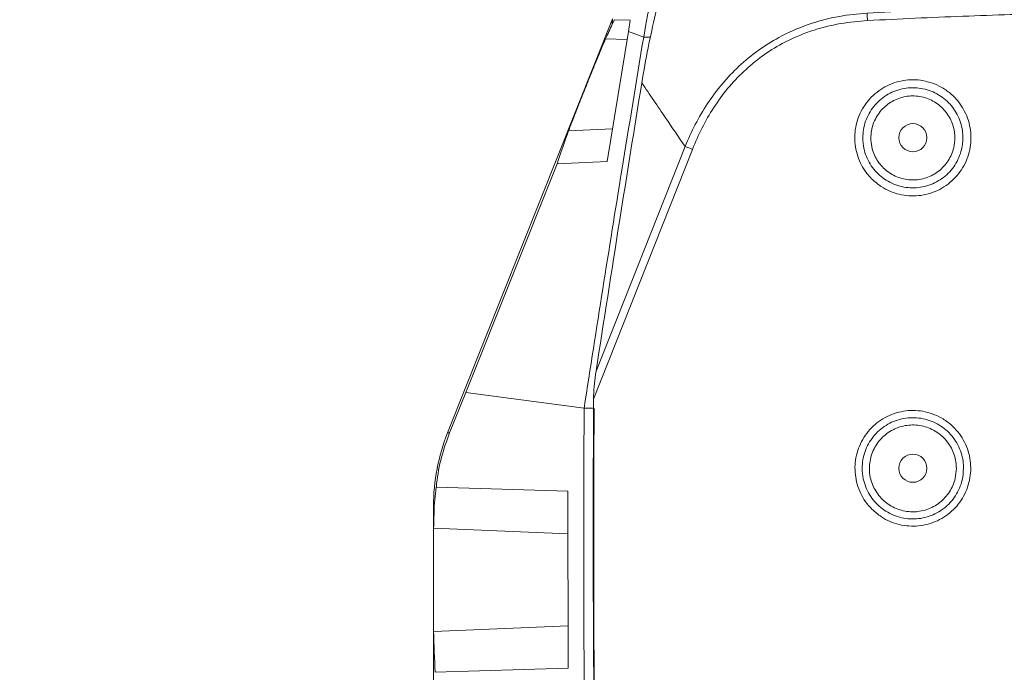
# Model space of a CAD drawing. Header units: millimetres. Extents: x 0 to 16820, y 0 to 11880.
# Tile 104 of 120: x 13419 to 13657, y 8375 to 8533. Entities that reach past the tile are written whole.
import ezdxf

# ---------------------------------------------------------------- set-up
doc = ezdxf.new("R2010")
doc.units = ezdxf.units.MM
doc.header["$LTSCALE"] = 20
doc.linetypes.add('PHANTOM', pattern=[12.7, 6.35, -1.27, 1.27, -1.27, 1.27, -1.27])

msp = doc.modelspace()

# ---------------------------------------------------------------- linework, layer by layer
at = {"color": 7, "linetype": 'Continuous', "lineweight": 0}
for p, q in [((13562.15, 8533.22), (13522.24, 8433.02)), ((13562.62, 8533.03), (13562.07, 8531.92)), ((13566.43, 8532.88), (13562.62, 8533.03)), ((13566.01, 8530.21), (13566.43, 8532.88)), ((13560.84, 8498.74), (13566.01, 8530.21)), ((13569.69, 8528.84), (13566.01, 8530.21)), ((13570.19, 8531.89), (13569.69, 8528.84)), ((13571.34, 8528.82), (13569.69, 8528.84)), ((13548.72, 8498.17), (13560.84, 8498.74)), ((13526.66, 8442.77), (13548.72, 8498.17)), ((13522.72, 8433.02), (13526.66, 8442.77)), ((13555.26, 8439.02), (13526.66, 8442.77)), ((13557.69, 8439.01), (13555.26, 8439.02)), ((13519.5, 8419.9), (13519.03, 8415.26)), ((13519.5, 8419.9), (13551.35, 8418.89)), ((13551.35, 8418.89), (13551.45, 8376.1)), ((13518.83, 8415.26), (13518.83, 8328.44)), ((13551.45, 8376.1), (13519.27, 8375.08))]:
    msp.add_line(p, q, dxfattribs=at)
at = {"color": 8, "linetype": 'Continuous', "lineweight": 0}
for p, q in [((13560.47, 8528.41), (13565.68, 8528.2)), ((13551.52, 8506.14), (13562.13, 8506.59)), ((13581.48, 8501.65), (13557.57, 8441.21)), ((13558.16, 8447.93), (13579.7, 8502.33)), ((13522.24, 8433.02), (13522.72, 8433.02)), ((13519.03, 8415.26), (13518.83, 8415.26)), ((13518.88, 8409.96), (13551.38, 8408.59)), ((13518.88, 8384.98), (13551.43, 8386.34))]:
    msp.add_line(p, q, dxfattribs=at)
at = {"color": 8, "linetype": 'Continuous', "lineweight": 0, "flags": 128}
msp.add_lwpolyline([(13623.85, 8532.82), (13623.84, 8533.07), (13623.82, 8533.32), (13623.81, 8533.56), (13623.8, 8533.8), (13623.79, 8534.03), (13623.77, 8534.25), (13623.76, 8534.46), (13623.75, 8534.65)], dxfattribs=at)
at = {"color": 7, "linetype": 'Continuous', "lineweight": 0, "flags": 128}
for points in [[(13555.26, 8439.02), (13555.2, 8426.02), (13555.18, 8413.01), (13555.18, 8400.01), (13555.22, 8387), (13555.3, 8374), (13555.4, 8361), (13555.54, 8347.99), (13555.72, 8334.99)], [(13558.14, 8335.04), (13557.97, 8348.04), (13557.83, 8361.03), (13557.73, 8374.03), (13557.65, 8387.02), (13557.61, 8400.02), (13557.61, 8413.02), (13557.63, 8426.01), (13557.69, 8439.01)]]:
    msp.add_lwpolyline(points, dxfattribs=at)
at = {"color": 7, "linetype": 'Continuous', "lineweight": 0}
for centre in [(13634.83, 8504.47), (13634.83, 8424.47)]:
    msp.add_circle(centre, 3.4, dxfattribs=at)
at = {"color": 7, "linetype": 'Continuous', "lineweight": 30}
msp.add_arc((13699.83, 7139.47), 2337.88, 300, 180, dxfattribs=at)
at = {"color": 7, "linetype": 'PHANTOM', "lineweight": 30}
msp.add_arc((13699.83, 7139.47), 1536.4, 353.21587, 126.78413, dxfattribs=at)
at = {"color": 8, "linetype": 'Continuous', "lineweight": 0}
msp.add_arc((13540.56, 8398.45), 111.01, 68.3717, 69.358, dxfattribs=at)
at = {"color": 7, "linetype": 'Continuous', "lineweight": 0}
msp.add_arc((13566.83, 8415.26), 48, 158.2828, 180, dxfattribs=at)
for centre, major_axis, ratio, start_param, end_param in [((17479.78, 7414.64), (3932.27, -1077.64), 0.246712, 3.099748, 3.10353), ((16753.11, 9236.38), (3212.34, 880.34), 0.246712, 2.968022, 2.976595), ((16682.62, 8409.47), (0, 4000), 0.781286, 1.562859, 1.588157), ((17079.83, 7503.02), (3553.05, -963), 0.246973, 3.19774, 3.203425), ((17079.83, 9291.91), (3553.05, 963), 0.246973, 3.07976, 3.090395)]:
    msp.add_ellipse(centre, major_axis=major_axis, ratio=ratio, start_param=start_param, end_param=end_param, dxfattribs=at)
for points, knots in [([(13577.04, 8550.11), (13576.23, 8547.55), (13574.61, 8542.43), (13572.53, 8534.42), (13570.69, 8526.21), (13569.72, 8520.59), (13569.23, 8517.77)], [0, 0, 0, 0, 0.247827, 0.496533, 0.747843, 1, 1, 1, 1]), ([(13573.27, 8537.04), (13572.95, 8537.13), (13572.55, 8537.24), (13572.02, 8537.21), (13571.77, 8537.12), (13571.55, 8536.94), (13571.19, 8536.36), (13570.72, 8534.65), (13570.41, 8533.05), (13570.19, 8531.89)], [0, 0, 0, 0, 0.165574, 0.216345, 0.25136, 0.28669, 0.330643, 0.515927, 1, 1, 1, 1]), ([(13551.52, 8506.14), (13551.66, 8506.5), (13551.93, 8507.22), (13552.71, 8509.25), (13553.73, 8511.83), (13554.86, 8514.68), (13555.89, 8517.24), (13556.78, 8519.46), (13557.61, 8521.52), (13558.43, 8523.53), (13559.2, 8525.41), (13559.83, 8526.93), (13560.24, 8527.89), (13560.41, 8528.29), (13560.47, 8528.41)], [0, 0, 0, 0, 0.092759, 0.184528, 0.276677, 0.360699, 0.449624, 0.517534, 0.585537, 0.676875, 0.768314, 0.861655, 0.955006, 1, 1, 1, 1]), ([(13569.69, 8528.84), (13567.93, 8518.11), (13564.58, 8497.8), (13559.77, 8467.86), (13556.77, 8448.64), (13555.26, 8439.02)], [0, 0, 0, 0, 0.358917, 0.679455, 1, 1, 1, 1]), ([(13569.23, 8517.77), (13567.42, 8506.57), (13563.67, 8483.32), (13560.04, 8460.01), (13558.16, 8447.93)], [0, 0, 0, 0, 0.481542, 1, 1, 1, 1]), ([(13558.16, 8447.93), (13558.03, 8446.95), (13557.76, 8444.99), (13557.6, 8442.73), (13557.58, 8441.47), (13557.57, 8441.21)], [0, 0, 0, 0, 0.441851, 0.887495, 1, 1, 1, 1]), ([(13522.72, 8433.02), (13522.02, 8431.09), (13520.61, 8427.18), (13519.79, 8422.65), (13519.53, 8420.2), (13519.5, 8419.9)], [0, 0, 0, 0, 0.461654, 0.93595, 1, 1, 1, 1]), ([(13518.88, 8384.98), (13518.87, 8385.18), (13518.86, 8385.65), (13518.86, 8386.78), (13518.85, 8388.25), (13518.84, 8389.93), (13518.84, 8391.73), (13518.84, 8394.15), (13518.84, 8397.28), (13518.84, 8400.86), (13518.84, 8404.16), (13518.85, 8406.65), (13518.86, 8408.41), (13518.87, 8409.4), (13518.87, 8409.81), (13518.88, 8409.96)], [0, 0, 0, 0, 0.059617, 0.136308, 0.212922, 0.274026, 0.335071, 0.397599, 0.495314, 0.593109, 0.690357, 0.798536, 0.877739, 0.957022, 1, 1, 1, 1])]:
    msp.add_open_spline(points, degree=3, knots=knots, dxfattribs=at)
at = {"color": 8, "linetype": 'Continuous', "lineweight": 0}
for points, knots in [([(13579.7, 8502.33), (13580.49, 8504.13), (13582.07, 8507.72), (13585.08, 8512.78), (13588.59, 8517.54), (13592.68, 8521.85), (13597.29, 8525.64), (13602.85, 8529.16), (13609.46, 8532.03), (13616.68, 8533.97), (13621.51, 8534.44), (13623.75, 8534.65)], [0, 0, 0, 0, 0.101613, 0.203442, 0.304941, 0.407837, 0.511118, 0.613964, 0.748573, 0.883265, 1, 1, 1, 1]), ([(13623.75, 8534.65), (13631.4, 8535.03), (13646.71, 8535.78), (13669.69, 8536.44), (13692.69, 8536.75), (13715.73, 8536.67), (13738.78, 8536.23), (13761.86, 8535.4), (13784.93, 8534.22), (13800.3, 8533.12), (13807.98, 8532.56)], [0, 0, 0, 0, 0.124669, 0.249338, 0.374138, 0.498939, 0.624137, 0.749336, 0.874668, 1, 1, 1, 1]), ([(13807.84, 8530.73), (13800.2, 8531.28), (13784.94, 8532.38), (13762.01, 8533.55), (13739.05, 8534.38), (13716.05, 8534.83), (13693.02, 8534.91), (13669.96, 8534.61), (13646.9, 8533.95), (13631.53, 8533.2), (13623.85, 8532.82)], [0, 0, 0, 0, 0.124669, 0.249337, 0.374137, 0.498938, 0.624136, 0.749335, 0.874668, 1, 1, 1, 1]), ([(13562.07, 8531.92), (13562.09, 8532.27), (13562.14, 8532.97), (13562.16, 8533.32), (13562.15, 8533.22), (13562.15, 8533.21)], [0, 0, 0, 0, 0.475176, 0.9505951, 1, 1, 1, 1]), ([(13623.85, 8532.82), (13621.68, 8532.63), (13617.01, 8532.23), (13610.02, 8530.41), (13603.64, 8527.68), (13598.28, 8524.29), (13593.85, 8520.62), (13589.92, 8516.44), (13586.57, 8511.81), (13583.71, 8506.88), (13582.22, 8503.39), (13581.48, 8501.65)], [0, 0, 0, 0, 0.1170066, 0.2515518, 0.3860021, 0.4886071, 0.5916707, 0.6943316, 0.7960643, 0.8981418, 1, 1, 1, 1]), ([(13579.7, 8502.33), (13578.14, 8504.63), (13574.65, 8509.78), (13571.17, 8514.92), (13569.23, 8517.77)], [0, 0, 0, 0, 0.445226, 1, 1, 1, 1]), ([(13624.86, 8494.52), (13624.47, 8494.95), (13623.54, 8495.95), (13622.38, 8497.78), (13621.43, 8499.96), (13620.87, 8502.27), (13620.7, 8504.64), (13620.94, 8507.01), (13621.57, 8509.31), (13622.58, 8511.46), (13623.93, 8513.42), (13625.6, 8515.12), (13627.52, 8516.52), (13629.66, 8517.58), (13631.94, 8518.26), (13634.3, 8518.55), (13636.68, 8518.44), (13639, 8517.93), (13641.39, 8516.97), (13643.56, 8515.56), (13645.42, 8513.78), (13646.84, 8511.88), (13647.92, 8509.75), (13648.63, 8507.48), (13648.94, 8505.12), (13648.86, 8502.74), (13648.37, 8500.41), (13647.51, 8498.2), (13646.28, 8496.16), (13644.73, 8494.35), (13642.89, 8492.84), (13640.83, 8491.65), (13638.59, 8490.83), (13636.25, 8490.38), (13633.88, 8490.35), (13631.52, 8490.7), (13629.27, 8491.46), (13626.96, 8492.66), (13625.61, 8493.85), (13624.86, 8494.52)], [0, 0, 0, 0, 0.019568, 0.046409, 0.07325, 0.100097, 0.126945, 0.153799, 0.180654, 0.207513, 0.234373, 0.261232, 0.28809, 0.314943, 0.341795, 0.368637, 0.39548, 0.422316, 0.449153, 0.482595, 0.509448, 0.536301, 0.56315, 0.589999, 0.616852, 0.643706, 0.670563, 0.697421, 0.724277, 0.751134, 0.777987, 0.80484, 0.831688, 0.858536, 0.885379, 0.912223, 0.939062, 0.965902, 1, 1, 1, 1]), ([(13646.94, 8504.47), (13646.88, 8503.5), (13646.77, 8501.85), (13646, 8499.64), (13645.05, 8497.83), (13643.79, 8496.21), (13642.29, 8494.82), (13640.57, 8493.71), (13638.07, 8492.63), (13634.67, 8492.1), (13630.61, 8492.85), (13627.61, 8494.55), (13625.66, 8496.45), (13624.45, 8498.1), (13623.53, 8499.93), (13622.89, 8502.05), (13622.65, 8504.26), (13622.84, 8506.48), (13623.34, 8508.47), (13624.19, 8510.34), (13625.33, 8512.05), (13626.75, 8513.54), (13628.39, 8514.78), (13630.23, 8515.71), (13632.19, 8516.33), (13634.22, 8516.6), (13636.28, 8516.54), (13638.29, 8516.12), (13640.2, 8515.37), (13641.96, 8514.31), (13643.51, 8512.98), (13644.82, 8511.39), (13645.85, 8509.62), (13646.55, 8507.69), (13646.89, 8505.95), (13646.93, 8504.87), (13646.94, 8504.47)], [0, 0, 0, 0, 0.037975, 0.064847, 0.091719, 0.118548, 0.145377, 0.172166, 0.198955, 0.252292, 0.305612, 0.358952, 0.385742, 0.412531, 0.439362, 0.466193, 0.499689, 0.52661, 0.55353, 0.580475, 0.607421, 0.634378, 0.661334, 0.688276, 0.715217, 0.74213, 0.769042, 0.795932, 0.822822, 0.849708, 0.876594, 0.903491, 0.930388, 0.957296, 0.984204, 1, 1, 1, 1]), ([(13644.99, 8504.46), (13644.98, 8504.79), (13644.92, 8506.27), (13644.19, 8508.84), (13642.2, 8511.68), (13639.39, 8513.72), (13636.06, 8514.7), (13632.59, 8514.53), (13629.37, 8513.21), (13626.76, 8510.9), (13625.07, 8507.86), (13624.55, 8504.85), (13624.86, 8501.86), (13625.98, 8499.03), (13628.26, 8496.4), (13631.28, 8494.68), (13634.69, 8494.05), (13638.13, 8494.59), (13641.19, 8496.23), (13643.53, 8498.8), (13644.81, 8501.7), (13644.94, 8503.65), (13644.99, 8504.46)], [0, 0, 0, 0, 0.015836, 0.069581, 0.123222, 0.176818, 0.230394, 0.284008, 0.337693, 0.39144, 0.445208, 0.498976, 0.532572, 0.586246, 0.639883, 0.693503, 0.747122, 0.80076, 0.854433, 0.908152, 0.961911, 1, 1, 1, 1]), ([(13624.93, 8414.56), (13624.53, 8415), (13623.59, 8416.01), (13622.42, 8417.84), (13621.48, 8420.01), (13620.93, 8422.32), (13620.76, 8424.68), (13621, 8427.04), (13621.63, 8429.33), (13622.64, 8431.47), (13623.98, 8433.42), (13625.64, 8435.11), (13627.56, 8436.51), (13629.69, 8437.55), (13631.96, 8438.23), (13634.31, 8438.51), (13636.68, 8438.41), (13639, 8437.89), (13641.37, 8436.93), (13643.54, 8435.54), (13645.38, 8433.76), (13646.8, 8431.86), (13647.87, 8429.74), (13648.57, 8427.48), (13648.88, 8425.13), (13648.8, 8422.76), (13648.31, 8420.44), (13647.45, 8418.24), (13646.22, 8416.21), (13644.68, 8414.41), (13642.85, 8412.9), (13640.79, 8411.72), (13638.57, 8410.9), (13636.24, 8410.47), (13633.87, 8410.43), (13631.52, 8410.79), (13629.28, 8411.54), (13626.99, 8412.73), (13625.66, 8413.91), (13624.93, 8414.56)], [0, 0, 0, 0, 0.020104, 0.046947, 0.073791, 0.100634, 0.127477, 0.154322, 0.181167, 0.208015, 0.234864, 0.261715, 0.288566, 0.315418, 0.342271, 0.369122, 0.395973, 0.422822, 0.449671, 0.483153, 0.510001, 0.53685, 0.563694, 0.590538, 0.617382, 0.644227, 0.671073, 0.697919, 0.724767, 0.751616, 0.778467, 0.805318, 0.83217, 0.859022, 0.885874, 0.912725, 0.939573, 0.966422, 1, 1, 1, 1]), ([(13647.09, 8424.47), (13647.03, 8423.5), (13646.92, 8421.85), (13646.16, 8419.62), (13645.19, 8417.79), (13643.93, 8416.15), (13642.41, 8414.74), (13640.67, 8413.61), (13638.77, 8412.78), (13636.75, 8412.29), (13634.68, 8412.14), (13632.62, 8412.34), (13630.61, 8412.88), (13628.73, 8413.76), (13627.02, 8414.93), (13625.53, 8416.38), (13624.3, 8418.05), (13623.38, 8419.91), (13622.73, 8422.06), (13622.49, 8424.3), (13622.69, 8426.53), (13623.2, 8428.54), (13624.06, 8430.43), (13625.21, 8432.15), (13626.64, 8433.65), (13628.3, 8434.9), (13630.15, 8435.85), (13632.13, 8436.47), (13634.19, 8436.75), (13636.27, 8436.69), (13638.31, 8436.27), (13640.25, 8435.52), (13642.04, 8434.44), (13643.62, 8433.09), (13644.94, 8431.49), (13645.99, 8429.69), (13646.7, 8427.74), (13647.05, 8425.98), (13647.08, 8424.88), (13647.09, 8424.47)], [0, 0, 0, 0, 0.0375325, 0.0643221, 0.0911118, 0.1179044, 0.1446971, 0.171511, 0.198325, 0.2251666, 0.2520082, 0.2788699, 0.3057315, 0.3325967, 0.3594619, 0.3863135, 0.4131652, 0.4399947, 0.4668243, 0.5002727, 0.5270812, 0.5538896, 0.5807105, 0.6075313, 0.6343809, 0.6612305, 0.6881148, 0.7149991, 0.7419109, 0.7688227, 0.7957449, 0.822667, 0.8495785, 0.8764899, 0.9033725, 0.930255, 0.957099, 0.9839429, 1, 1, 1, 1]), ([(13645.35, 8424.46), (13645.34, 8424.82), (13645.29, 8426.34), (13644.53, 8429), (13643.16, 8430.98), (13641.5, 8432.66), (13639.54, 8434.07), (13636.09, 8435.08), (13632.49, 8434.89), (13629.16, 8433.53), (13626.47, 8431.14), (13624.72, 8428), (13624.18, 8424.9), (13624.5, 8421.81), (13625.66, 8418.88), (13628.03, 8416.16), (13631.16, 8414.37), (13634.7, 8413.73), (13638.26, 8414.29), (13641.43, 8415.99), (13643.84, 8418.65), (13645.16, 8421.63), (13645.3, 8423.63), (13645.35, 8424.46)], [0, 0, 0, 0, 0.016108, 0.0697365, 0.1233636, 0.123477, 0.177231, 0.230996, 0.2847378, 0.3384301, 0.3920655, 0.445661, 0.4992519, 0.5328124, 0.5864787, 0.640207, 0.6939754, 0.7477441, 0.8014731, 0.8551406, 0.9087527, 0.9623412, 1, 1, 1, 1])]:
    msp.add_open_spline(points, degree=3, knots=knots, dxfattribs=at)

doc.saveas('drawing.dxf')
